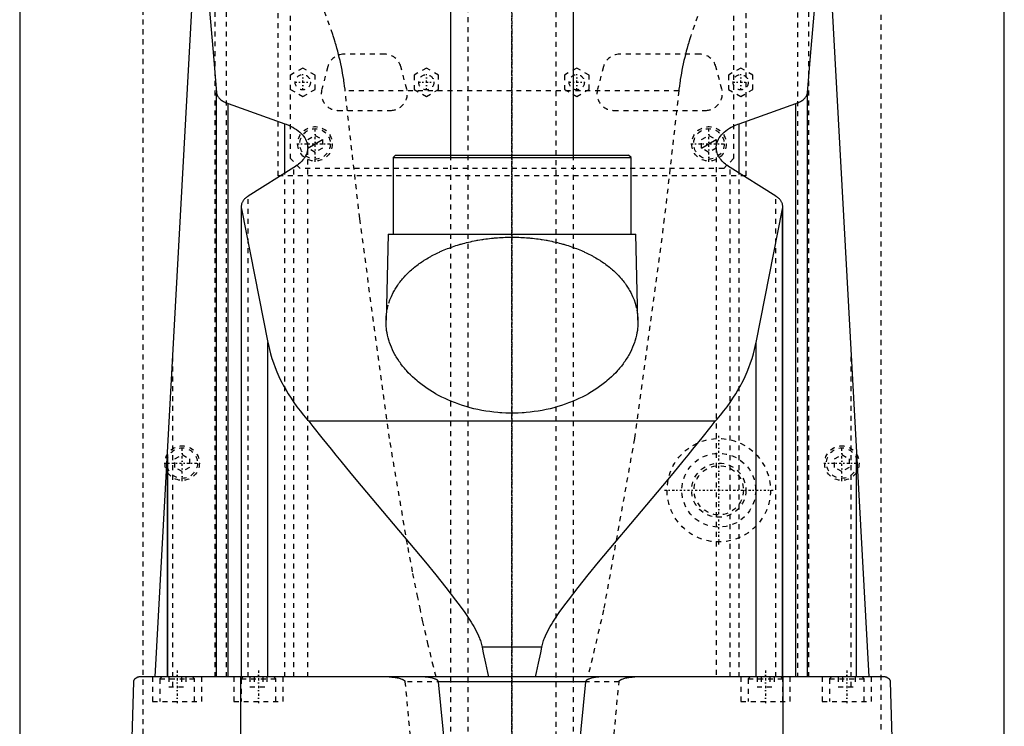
# Model space of a CAD drawing. Extents: x -120 to 120, y -82 to 389.
# Tile 4 of 9: x -100 to 100, y 107 to 250. Entities that reach past the tile are written whole.
import ezdxf

# ---------------------------------------------------------------- set-up
doc = ezdxf.new("R2010")
doc.units = 0
doc.linetypes.add('CENTER', pattern=[1.5, 0.45, -0.5, 0.05, -0.5])
doc.linetypes.add('DASHED', pattern=[2, 1, -1])
for name, color, linetype in [('AM_0', 7, 'CONTINUOUS'), ('AM_10', 7, 'CONTINUOUS'), ('AM_3', 7, 'DASHED'), ('AM_7', 7, 'CENTER')]:
    doc.layers.add(name, color=color, linetype=linetype)

msp = doc.modelspace()

# ---------------------------------------------------------------- linework, layer by layer
at = {"layer": 'AM_0', "color": 7, "linetype": 'CONTINUOUS'}
for p, q in [((-100, 363), (-100, 25)), ((100, 25), (100, 363)), ((-12.5, 345.5), (-12.5, 222.5)), ((12.5, 222.5), (12.5, 345.5)), ((-72.48, 116.6), (-61.98, 307.16)), ((61.98, 307.16), (72.48, 116.6)), ((-60, 116.6), (-60, 235.17)), ((60, 116.6), (60, 235.17)), ((-57.68, 116.6), (-57.68, 232.98)), ((-57.68, 232.98), (-46.13, 228.89)), ((46.13, 228.89), (57.68, 232.98)), ((57.68, 116.6), (57.68, 232.98)), ((-46.13, 218.85), (-46.13, 228.89)), ((46.13, 218.85), (46.13, 228.89)), ((-23.67, 222.5), (-24.17, 222)), ((-24.17, 222), (-24.17, 206.5)), ((-24.17, 222), (24.18, 222)), ((-23.67, 222.5), (23.68, 222.5)), ((24.18, 222), (23.68, 222.5)), ((24.18, 206.5), (24.18, 222)), ((-44.32, 219.97), (-53.59, 214.2)), ((53.59, 214.2), (44.32, 219.97)), ((-55, 212.05), (-55, 116.6)), ((55, 116.6), (55, 212.05)), ((-54.96, 116.6), (-54.96, 211.64)), ((-54.96, 211.64), (-49.57, 184.45)), ((49.57, 184.45), (54.96, 211.64)), ((54.96, 116.6), (54.96, 211.64)), ((-25.17, 206.5), (-25.59, 189.04)), ((-25.17, 206.5), (25.18, 206.5)), ((25.59, 189.04), (25.18, 206.5)), ((-49.57, 116.6), (-49.57, 184.45)), ((49.57, 116.6), (49.57, 184.45)), ((41.3, 168.52), (-41.3, 168.52)), ((-70, 116.6), (-70, 161.75)), ((-70, 161.67), (-70, 116.6)), ((70, 116.6), (70, 161.75)), ((70, 116.6), (70, 161.67)), ((6.05, 122.62), (-6.05, 122.62)), ((75.83, 116.6), (-75.83, 116.6)), ((-55.06, 34.5), (-55.06, 116.6)), ((55.06, 34.5), (55.06, 116.6)), ((-79, 34.5), (-76.83, 115.63)), ((14.95, 115.63), (-14.95, 115.63)), ((76.83, 115.63), (79, 34.5))]:
    msp.add_line(p, q, dxfattribs=at)
for points in [[(-63.73, 275.44, 0), (-63.09, 269.45, 0), (-61.84, 256.58, 0), (-60.6, 242.59, 0), (-60, 235.17, 0)], [(60, 235.17, 0), (60.6, 242.59, 0), (61.84, 256.58, 0), (63.09, 269.45, 0), (63.73, 275.44, 0)], [(-60, 235.17, 0), (-59.99, 235.1, 0), (-59.96, 234.97, 0), (-59.93, 234.83, 0), (-59.9, 234.76, 0), (-59.88, 234.69, 0), (-59.81, 234.55, 0), (-59.73, 234.41, 0), (-59.64, 234.27, 0), (-59.53, 234.14, 0), (-59.41, 234.01, 0), (-59.34, 233.94, 0), (-59.28, 233.88, 0), (-59.13, 233.75, 0), (-58.97, 233.63, 0), (-58.81, 233.52, 0), (-58.63, 233.41, 0), (-58.44, 233.31, 0), (-58.34, 233.26, 0), (-58.24, 233.21, 0), (-58.03, 233.12, 0), (-57.8, 233.03, 0), (-57.68, 232.98, 0)], [(57.68, 232.98, 0), (57.8, 233.03, 0), (58.03, 233.12, 0), (58.24, 233.21, 0), (58.34, 233.26, 0), (58.44, 233.31, 0), (58.63, 233.41, 0), (58.81, 233.52, 0), (58.97, 233.63, 0), (59.13, 233.75, 0), (59.28, 233.88, 0), (59.34, 233.94, 0), (59.41, 234.01, 0), (59.53, 234.14, 0), (59.64, 234.27, 0), (59.73, 234.41, 0), (59.81, 234.55, 0), (59.88, 234.69, 0), (59.9, 234.76, 0), (59.93, 234.83, 0), (59.96, 234.97, 0), (59.99, 235.1, 0), (60, 235.17, 0)], [(-46.13, 228.89, 0), (-45.89, 228.8, 0), (-45.41, 228.6, 0), (-44.96, 228.4, 0), (-44.75, 228.29, 0), (-44.54, 228.18, 0), (-44.16, 227.95, 0), (-43.79, 227.72, 0), (-43.44, 227.46, 0), (-43.12, 227.2, 0), (-42.83, 226.92, 0), (-42.69, 226.78, 0), (-42.56, 226.64, 0), (-42.32, 226.35, 0), (-42.11, 226.05, 0), (-41.94, 225.74, 0), (-41.79, 225.44, 0), (-41.67, 225.13, 0), (-41.63, 224.97, 0), (-41.59, 224.82, 0), (-41.53, 224.51, 0), (-41.5, 224.21, 0), (-41.5, 224.06, 0)], [(41.5, 224.06, 0), (41.5, 224.21, 0), (41.53, 224.51, 0), (41.59, 224.82, 0), (41.63, 224.97, 0), (41.67, 225.13, 0), (41.79, 225.44, 0), (41.94, 225.74, 0), (42.11, 226.05, 0), (42.32, 226.35, 0), (42.56, 226.64, 0), (42.69, 226.78, 0), (42.83, 226.92, 0), (43.12, 227.2, 0), (43.44, 227.46, 0), (43.79, 227.72, 0), (44.16, 227.96, 0), (44.55, 228.18, 0), (44.75, 228.29, 0), (44.96, 228.4, 0), (45.41, 228.6, 0), (45.89, 228.8, 0), (46.13, 228.89, 0)], [(-41.5, 224.06, 0), (-41.5, 223.94, 0), (-41.52, 223.7, 0), (-41.55, 223.47, 0), (-41.58, 223.34, 0), (-41.6, 223.22, 0), (-41.67, 222.98, 0), (-41.76, 222.74, 0), (-41.86, 222.5, 0), (-41.99, 222.25, 0), (-42.13, 222.01, 0), (-42.21, 221.9, 0), (-42.29, 221.78, 0), (-42.47, 221.54, 0), (-42.67, 221.31, 0), (-42.88, 221.09, 0), (-43.11, 220.87, 0), (-43.35, 220.66, 0), (-43.48, 220.55, 0), (-43.61, 220.45, 0), (-43.89, 220.25, 0), (-44.17, 220.06, 0), (-44.32, 219.97, 0)], [(44.32, 219.97, 0), (44.17, 220.06, 0), (43.88, 220.25, 0), (43.61, 220.45, 0), (43.48, 220.56, 0), (43.35, 220.66, 0), (43.1, 220.87, 0), (42.88, 221.09, 0), (42.66, 221.32, 0), (42.47, 221.55, 0), (42.29, 221.78, 0), (42.21, 221.9, 0), (42.13, 222.02, 0), (41.99, 222.26, 0), (41.86, 222.5, 0), (41.76, 222.74, 0), (41.67, 222.98, 0), (41.6, 223.22, 0), (41.58, 223.35, 0), (41.55, 223.47, 0), (41.52, 223.7, 0), (41.5, 223.94, 0), (41.5, 224.06, 0)], [(-53.59, 214.2, 0), (-53.66, 214.15, 0), (-53.81, 214.05, 0), (-53.95, 213.94, 0), (-54.01, 213.89, 0), (-54.08, 213.84, 0), (-54.2, 213.72, 0), (-54.31, 213.61, 0), (-54.42, 213.49, 0), (-54.52, 213.37, 0), (-54.61, 213.25, 0), (-54.65, 213.19, 0), (-54.69, 213.13, 0), (-54.76, 213, 0), (-54.82, 212.87, 0), (-54.87, 212.75, 0), (-54.92, 212.62, 0), (-54.95, 212.49, 0), (-54.96, 212.43, 0), (-54.97, 212.36, 0), (-54.99, 212.24, 0), (-55, 212.11, 0), (-55, 212.05, 0)], [(55, 212.05, 0), (55, 212.11, 0), (54.99, 212.24, 0), (54.97, 212.36, 0), (54.96, 212.43, 0), (54.95, 212.49, 0), (54.92, 212.62, 0), (54.87, 212.75, 0), (54.82, 212.87, 0), (54.76, 213, 0), (54.69, 213.13, 0), (54.65, 213.19, 0), (54.61, 213.25, 0), (54.52, 213.37, 0), (54.42, 213.49, 0), (54.31, 213.61, 0), (54.2, 213.72, 0), (54.08, 213.84, 0), (54.01, 213.89, 0), (53.95, 213.94, 0), (53.81, 214.05, 0), (53.66, 214.15, 0), (53.59, 214.2, 0)], [(-55, 212.05, 0), (-55, 211.98, 0), (-54.99, 211.85, 0), (-54.97, 211.71, 0), (-54.96, 211.64, 0)], [(54.96, 211.64, 0), (54.97, 211.71, 0), (54.99, 211.85, 0), (55, 211.98, 0), (55, 212.05, 0)], [(25.59, 189.04, 0), (25.59, 188.81, 0), (25.59, 188.35, 0), (25.56, 187.87, 0), (25.54, 187.64, 0), (25.52, 187.4, 0), (25.46, 186.92, 0), (25.38, 186.43, 0), (25.28, 185.95, 0), (25.16, 185.46, 0), (25.02, 184.97, 0), (24.95, 184.73, 0), (24.87, 184.49, 0), (24.69, 184, 0), (24.49, 183.51, 0), (24.28, 183.02, 0), (24.04, 182.54, 0), (23.78, 182.06, 0), (23.65, 181.82, 0), (23.51, 181.58, 0), (23.21, 181.1, 0), (22.9, 180.63, 0), (22.74, 180.4, 0), (22.57, 180.17, 0), (22.22, 179.71, 0), (21.85, 179.25, 0), (21.66, 179.03, 0), (21.46, 178.8, 0), (21.06, 178.36, 0), (20.63, 177.93, 0), (20.19, 177.51, 0), (19.74, 177.09, 0), (19.27, 176.68, 0), (19.03, 176.48, 0), (18.78, 176.28, 0), (18.28, 175.9, 0), (17.77, 175.52, 0), (17.24, 175.15, 0), (16.69, 174.79, 0), (16.12, 174.44, 0), (15.82, 174.26, 0), (15.52, 174.09, 0), (14.9, 173.75, 0), (14.26, 173.41, 0), (13.6, 173.09, 0), (12.93, 172.79, 0), (12.23, 172.49, 0), (11.87, 172.35, 0), (11.51, 172.21, 0), (10.78, 171.95, 0), (10.04, 171.7, 0), (9.28, 171.46, 0), (8.5, 171.25, 0), (7.72, 171.05, 0), (7.32, 170.96, 0), (6.93, 170.87, 0), (6.12, 170.71, 0), (5.31, 170.57, 0), (4.5, 170.45, 0), (3.68, 170.35, 0), (2.86, 170.27, 0), (2.45, 170.24, 0), (2.04, 170.21, 0), (1.22, 170.17, 0), (0.41, 170.15, 0), (0, 170.15, 0), (-0.41, 170.15, 0), (-1.22, 170.17, 0), (-2.04, 170.21, 0), (-2.45, 170.24, 0), (-2.86, 170.27, 0), (-3.68, 170.35, 0), (-4.5, 170.45, 0), (-5.31, 170.57, 0), (-6.12, 170.71, 0), (-6.93, 170.87, 0), (-7.32, 170.96, 0), (-7.72, 171.05, 0), (-8.5, 171.25, 0), (-9.28, 171.46, 0), (-10.04, 171.7, 0), (-10.78, 171.95, 0), (-11.51, 172.21, 0), (-11.87, 172.35, 0), (-12.23, 172.49, 0), (-12.93, 172.79, 0), (-13.6, 173.09, 0), (-14.26, 173.41, 0), (-14.9, 173.75, 0), (-15.52, 174.09, 0), (-15.82, 174.26, 0), (-16.12, 174.44, 0), (-16.69, 174.79, 0), (-17.24, 175.15, 0), (-17.77, 175.52, 0), (-18.28, 175.9, 0), (-18.78, 176.28, 0), (-19.03, 176.48, 0), (-19.27, 176.68, 0), (-19.74, 177.09, 0), (-20.19, 177.51, 0), (-20.63, 177.93, 0), (-21.06, 178.36, 0), (-21.46, 178.8, 0), (-21.66, 179.03, 0), (-21.85, 179.25, 0), (-22.22, 179.71, 0), (-22.57, 180.17, 0), (-22.74, 180.4, 0), (-22.9, 180.63, 0), (-23.21, 181.1, 0), (-23.51, 181.58, 0), (-23.65, 181.82, 0), (-23.78, 182.06, 0), (-24.04, 182.54, 0), (-24.28, 183.02, 0), (-24.49, 183.51, 0), (-24.69, 184, 0), (-24.87, 184.49, 0), (-24.95, 184.73, 0), (-25.02, 184.97, 0), (-25.16, 185.46, 0), (-25.28, 185.95, 0), (-25.38, 186.43, 0), (-25.46, 186.92, 0), (-25.52, 187.4, 0), (-25.54, 187.64, 0), (-25.56, 187.87, 0), (-25.59, 188.35, 0), (-25.59, 188.81, 0), (-25.59, 189.04, 0)], [(-49.57, 184.45, 0), (-49.48, 184, 0), (-49.28, 183.08, 0), (-49.04, 182.16, 0), (-48.91, 181.7, 0), (-48.77, 181.24, 0), (-48.47, 180.33, 0), (-48.13, 179.42, 0), (-47.76, 178.51, 0), (-47.36, 177.6, 0), (-46.93, 176.7, 0), (-46.7, 176.26, 0), (-46.46, 175.81, 0), (-45.97, 174.92, 0), (-45.44, 174.04, 0), (-44.89, 173.16, 0), (-44.3, 172.3, 0), (-43.68, 171.44, 0), (-43.36, 171.01, 0), (-43.04, 170.59, 0), (-42.36, 169.75, 0), (-41.66, 168.93, 0), (-41.3, 168.52, 0)], [(41.3, 168.52, 0), (41.66, 168.93, 0), (42.36, 169.75, 0), (43.04, 170.59, 0), (43.36, 171.01, 0), (43.68, 171.44, 0), (44.3, 172.3, 0), (44.89, 173.16, 0), (45.44, 174.04, 0), (45.97, 174.92, 0), (46.46, 175.81, 0), (46.7, 176.26, 0), (46.93, 176.7, 0), (47.36, 177.6, 0), (47.76, 178.51, 0), (48.13, 179.42, 0), (48.47, 180.33, 0), (48.77, 181.24, 0), (48.91, 181.7, 0), (49.04, 182.16, 0), (49.28, 183.08, 0), (49.48, 184, 0), (49.57, 184.45, 0)], [(-41.3, 168.52, 0), (-40.44, 167.42, 0), (-38.64, 165.15, 0), (-36.74, 162.81, 0), (-35.76, 161.61, 0), (-34.77, 160.4, 0), (-32.72, 157.92, 0), (-30.63, 155.41, 0), (-28.48, 152.85, 0), (-26.31, 150.27, 0), (-24.12, 147.67, 0), (-23.03, 146.37, 0), (-21.93, 145.07, 0), (-19.76, 142.48, 0), (-17.6, 139.89, 0), (-15.49, 137.32, 0), (-13.43, 134.76, 0), (-11.45, 132.21, 0), (-10.51, 130.94, 0), (-9.59, 129.67, 0), (-8.57, 128.15, 0), (-8.3, 127.72, 0), (-8.03, 127.27, 0), (-7.89, 127.05, 0), (-7.76, 126.83, 0), (-7.51, 126.37, 0), (-7.26, 125.91, 0), (-7.03, 125.44, 0), (-6.81, 124.96, 0), (-6.6, 124.47, 0), (-6.5, 124.22, 0), (-6.41, 123.97, 0), (-6.25, 123.44, 0), (-6.11, 122.9, 0), (-6.05, 122.62, 0)], [(6.05, 122.62, 0), (6.11, 122.9, 0), (6.25, 123.44, 0), (6.41, 123.97, 0), (6.5, 124.22, 0), (6.6, 124.47, 0), (6.81, 124.96, 0), (7.03, 125.44, 0), (7.26, 125.91, 0), (7.51, 126.37, 0), (7.76, 126.83, 0), (7.89, 127.05, 0), (8.03, 127.27, 0), (8.3, 127.72, 0), (8.57, 128.15, 0), (9.59, 129.67, 0), (10.51, 130.94, 0), (11.45, 132.21, 0), (13.43, 134.76, 0), (15.49, 137.32, 0), (17.6, 139.89, 0), (19.76, 142.48, 0), (21.93, 145.07, 0), (23.03, 146.37, 0), (24.12, 147.67, 0), (26.31, 150.27, 0), (28.48, 152.85, 0), (30.63, 155.41, 0), (32.72, 157.92, 0), (34.77, 160.4, 0), (35.76, 161.61, 0), (36.74, 162.81, 0), (38.64, 165.15, 0), (40.44, 167.42, 0), (41.3, 168.52, 0)], [(-6.05, 122.62, 0), (-5.83, 121.51, 0), (-5.4, 119.43, 0), (-4.97, 117.5, 0), (-4.76, 116.6, 0)], [(4.76, 116.6, 0), (4.97, 117.5, 0), (5.4, 119.43, 0), (5.83, 121.51, 0), (6.05, 122.62, 0)], [(-76.83, 115.63, 0), (-76.83, 115.63, 0), (-76.83, 115.63, 0), (-76.83, 115.63, 0), (-76.83, 115.63, 0), (-76.83, 115.63, 0), (-76.83, 115.63, 0), (-76.83, 115.63, 0), (-76.83, 115.63, 0), (-76.83, 115.64, 0), (-76.83, 115.64, 0), (-76.83, 115.64, 0), (-76.83, 115.65, 0), (-76.83, 115.65, 0), (-76.83, 115.65, 0), (-76.83, 115.66, 0), (-76.83, 115.66, 0), (-76.83, 115.66, 0), (-76.83, 115.66, 0), (-76.83, 115.66, 0), (-76.83, 115.67, 0), (-76.83, 115.67, 0), (-76.83, 115.67, 0), (-76.83, 115.68, 0), (-76.83, 115.68, 0), (-76.83, 115.68, 0), (-76.83, 115.68, 0), (-76.83, 115.68, 0), (-76.83, 115.69, 0), (-76.83, 115.69, 0), (-76.82, 115.71, 0), (-76.82, 115.72, 0), (-76.82, 115.73, 0), (-76.82, 115.74, 0), (-76.82, 115.75, 0), (-76.82, 115.75, 0), (-76.82, 115.76, 0), (-76.82, 115.76, 0), (-76.82, 115.77, 0), (-76.81, 115.8, 0), (-76.81, 115.82, 0), (-76.8, 115.83, 0), (-76.79, 115.87, 0), (-76.78, 115.9, 0), (-76.75, 115.98, 0), (-76.7, 116.09, 0), (-76.68, 116.13, 0), (-76.65, 116.17, 0), (-76.6, 116.24, 0), (-76.55, 116.3, 0), (-76.35, 116.45, 0), (-76, 116.59, 0), (-75.83, 116.6, 0)], [(-14.95, 115.63, 0), (-14.95, 115.63, 0), (-14.95, 115.63, 0), (-14.95, 115.64, 0), (-14.95, 115.64, 0), (-14.95, 115.64, 0), (-14.95, 115.65, 0), (-14.95, 115.65, 0), (-14.95, 115.66, 0), (-14.95, 115.67, 0), (-14.95, 115.67, 0), (-14.95, 115.67, 0), (-14.96, 115.68, 0), (-14.96, 115.68, 0), (-14.96, 115.69, 0), (-14.96, 115.69, 0), (-14.96, 115.7, 0), (-14.96, 115.7, 0), (-14.96, 115.71, 0), (-14.97, 115.71, 0), (-14.97, 115.71, 0), (-14.97, 115.72, 0), (-14.97, 115.72, 0), (-14.97, 115.72, 0), (-14.97, 115.73, 0), (-14.98, 115.73, 0), (-14.98, 115.74, 0), (-14.98, 115.74, 0), (-14.98, 115.74, 0), (-14.98, 115.75, 0), (-14.99, 115.75, 0), (-14.99, 115.76, 0), (-14.99, 115.76, 0), (-14.99, 115.77, 0), (-15, 115.77, 0), (-15, 115.77, 0), (-15, 115.78, 0), (-15.01, 115.79, 0), (-15.03, 115.82, 0), (-15.05, 115.84, 0), (-15.07, 115.87, 0), (-15.09, 115.88, 0), (-15.1, 115.89, 0), (-15.12, 115.91, 0), (-15.15, 115.93, 0), (-15.17, 115.95, 0), (-15.2, 115.97, 0), (-15.23, 115.99, 0), (-15.24, 116, 0), (-15.26, 116.01, 0), (-15.28, 116.03, 0), (-15.31, 116.04, 0), (-15.33, 116.05, 0), (-15.34, 116.06, 0), (-15.37, 116.08, 0), (-15.4, 116.09, 0), (-15.41, 116.1, 0), (-15.43, 116.11, 0), (-15.46, 116.12, 0), (-15.49, 116.13, 0), (-15.59, 116.18, 0), (-15.76, 116.24, 0), (-15.94, 116.3, 0), (-16.13, 116.36, 0), (-16.32, 116.4, 0), (-16.41, 116.42, 0), (-16.51, 116.44, 0), (-16.71, 116.48, 0), (-16.9, 116.51, 0), (-17.1, 116.54, 0), (-17.29, 116.56, 0), (-17.49, 116.57, 0), (-17.58, 116.58, 0), (-17.68, 116.59, 0), (-17.87, 116.6, 0), (-18.05, 116.6, 0), (-18.15, 116.6, 0)], [(18.15, 116.6, 0), (18.05, 116.6, 0), (17.87, 116.6, 0), (17.68, 116.59, 0), (17.58, 116.58, 0), (17.49, 116.57, 0), (17.29, 116.56, 0), (17.1, 116.54, 0), (16.9, 116.51, 0), (16.71, 116.48, 0), (16.51, 116.44, 0), (16.41, 116.42, 0), (16.32, 116.4, 0), (16.13, 116.36, 0), (15.94, 116.3, 0), (15.76, 116.24, 0), (15.59, 116.18, 0), (15.49, 116.13, 0), (15.46, 116.12, 0), (15.43, 116.11, 0), (15.41, 116.1, 0), (15.4, 116.09, 0), (15.37, 116.08, 0), (15.34, 116.06, 0), (15.33, 116.05, 0), (15.31, 116.04, 0), (15.28, 116.03, 0), (15.26, 116.01, 0), (15.24, 116, 0), (15.23, 115.99, 0), (15.2, 115.97, 0), (15.17, 115.95, 0), (15.15, 115.93, 0), (15.12, 115.91, 0), (15.1, 115.89, 0), (15.09, 115.88, 0), (15.07, 115.87, 0), (15.05, 115.84, 0), (15.03, 115.82, 0), (15.01, 115.79, 0), (15, 115.78, 0), (15, 115.77, 0), (15, 115.77, 0), (14.99, 115.77, 0), (14.99, 115.76, 0), (14.99, 115.76, 0), (14.99, 115.75, 0), (14.98, 115.75, 0), (14.98, 115.74, 0), (14.98, 115.74, 0), (14.98, 115.74, 0), (14.98, 115.73, 0), (14.97, 115.73, 0), (14.97, 115.72, 0), (14.97, 115.72, 0), (14.97, 115.72, 0), (14.97, 115.71, 0), (14.97, 115.71, 0), (14.96, 115.71, 0), (14.96, 115.7, 0), (14.96, 115.7, 0), (14.96, 115.69, 0), (14.96, 115.69, 0), (14.96, 115.68, 0), (14.96, 115.68, 0), (14.95, 115.67, 0), (14.95, 115.67, 0), (14.95, 115.67, 0), (14.95, 115.66, 0), (14.95, 115.65, 0), (14.95, 115.65, 0), (14.95, 115.64, 0), (14.95, 115.64, 0), (14.95, 115.64, 0), (14.95, 115.63, 0), (14.95, 115.63, 0), (14.95, 115.63, 0)], [(75.83, 116.6, 0), (76, 116.59, 0), (76.35, 116.45, 0), (76.55, 116.3, 0), (76.6, 116.24, 0), (76.65, 116.17, 0), (76.68, 116.13, 0), (76.7, 116.09, 0), (76.75, 115.98, 0), (76.78, 115.9, 0), (76.79, 115.87, 0), (76.8, 115.83, 0), (76.81, 115.82, 0), (76.81, 115.8, 0), (76.82, 115.77, 0), (76.82, 115.76, 0), (76.82, 115.76, 0), (76.82, 115.75, 0), (76.82, 115.75, 0), (76.82, 115.74, 0), (76.82, 115.73, 0), (76.82, 115.72, 0), (76.82, 115.71, 0), (76.83, 115.69, 0), (76.83, 115.69, 0), (76.83, 115.68, 0), (76.83, 115.68, 0), (76.83, 115.68, 0), (76.83, 115.68, 0), (76.83, 115.68, 0), (76.83, 115.67, 0), (76.83, 115.67, 0), (76.83, 115.67, 0), (76.83, 115.66, 0), (76.83, 115.66, 0), (76.83, 115.66, 0), (76.83, 115.66, 0), (76.83, 115.66, 0), (76.83, 115.65, 0), (76.83, 115.65, 0), (76.83, 115.65, 0), (76.83, 115.64, 0), (76.83, 115.64, 0), (76.83, 115.64, 0), (76.83, 115.63, 0), (76.83, 115.63, 0), (76.83, 115.63, 0), (76.83, 115.63, 0), (76.83, 115.63, 0), (76.83, 115.63, 0), (76.83, 115.63, 0), (76.83, 115.63, 0), (76.83, 115.63, 0)], [(-12.5, 90.94, 0), (-14.95, 115.63, 0)], [(14.95, 115.63, 0), (12.5, 90.94, 0)]]:
    msp.add_polyline3d(points, dxfattribs=at)
at = {"layer": 'AM_10', "color": 7, "linetype": 'CONTINUOUS'}
for p, q in [((-41.5, 223.93), (-38.5, 225.67)), ((38.5, 223.93), (41.5, 225.67))]:
    msp.add_line(p, q, dxfattribs=at)
at = {"layer": 'AM_3', "color": 6, "linetype": 'DASHED'}
for p, q in [((-75, 380), (-75, 68)), ((75, 68), (75, 380)), ((-74.95, 69.05), (-74.95, 374.95)), ((74.95, 374.95), (74.95, 69.05)), ((-9, 360.5), (-9, -59.5)), ((9, -59.5), (9, 360.5)), ((-58, 116.6), (-58, 315.44)), ((58, 315.44), (58, 116.6)), ((-60.27, 116.6), (-60.27, 312.71)), ((60.27, 116.6), (60.27, 312.71)), ((-47.5, 218.3), (-47.5, 311.3)), ((47.5, 311.3), (47.5, 218.3)), ((45, 308.8), (45, 221.8)), ((-45, 221.8), (-45, 307.8)), ((-25.87, 243), (-34.13, 243)), ((38.13, 243), (21.87, 243)), ((-42.5, 240.19), (-45, 238.74)), ((-40, 238.74), (-42.5, 240.19)), ((-37.42, 240.47), (-38.63, 235.87)), ((-21.37, 235.87), (-22.58, 240.47)), ((-17.4, 240.19), (-19.9, 238.74)), ((-14.9, 238.74), (-17.4, 240.19)), ((13.15, 240.19), (10.65, 238.74)), ((15.65, 238.74), (13.15, 240.19)), ((18.58, 240.47), (17.37, 235.87)), ((42.63, 235.87), (41.42, 240.47)), ((46.45, 240.19), (43.95, 238.74)), ((48.95, 238.74), (46.45, 240.19)), ((-40, 235.86), (-40, 238.74)), ((-19.9, 238.74), (-19.9, 235.86)), ((-14.9, 235.86), (-14.9, 238.74)), ((10.65, 238.74), (10.65, 235.86)), ((15.65, 235.86), (15.65, 238.74)), ((43.95, 238.74), (43.95, 235.86)), ((48.95, 235.86), (48.95, 238.74)), ((-45, 235.86), (-42.5, 234.41)), ((-42.5, 234.41), (-40, 235.86)), ((33.89, 235.56), (-33.89, 235.56)), ((-19.9, 235.86), (-17.4, 234.41)), ((-17.4, 234.41), (-14.9, 235.86)), ((10.65, 235.86), (13.15, 234.41)), ((13.15, 234.41), (15.65, 235.86)), ((43.95, 235.86), (46.45, 234.41)), ((46.45, 234.41), (48.95, 235.86)), ((-35.34, 231.6), (-24.66, 231.6)), ((20.66, 231.6), (39.34, 231.6)), ((-41.5, 225.67), (-40, 226.53)), ((-40, 226.53), (-38.5, 225.67)), ((38.5, 225.67), (40, 226.53)), ((40, 226.53), (41.5, 225.67)), ((-41.5, 224.06), (-41.5, 225.67)), ((-41.5, 116.6), (-41.5, 224.06)), ((-38.5, 225.67), (-38.5, 223.93)), ((38.5, 223.93), (38.5, 225.67)), ((41.5, 225.67), (41.5, 224.06)), ((41.5, 224.06), (41.5, 116.6)), ((-40, 223.07), (-41.5, 223.93)), ((-38.5, 223.93), (-40, 223.07)), ((-12.5, 222.5), (-12.5, -12.5)), ((12.5, -12.5), (12.5, 222.5)), ((40, 223.07), (38.5, 223.93)), ((41.5, 223.93), (40, 223.07)), ((-43, 219.8), (-45, 221.8)), ((45, 221.8), (43, 219.8)), ((47.5, 218.3), (-47.5, 218.3)), ((-46.13, 116.6), (-46.13, 218.85)), ((-44.32, 116.6), (-44.32, 219.97)), ((43, 219.8), (-43, 219.8)), ((44.32, 116.6), (44.32, 219.97)), ((46.13, 116.6), (46.13, 218.85)), ((-53.59, 116.6), (-53.59, 214.2)), ((53.59, 116.6), (53.59, 214.2)), ((-68.87, 114.6), (-68.87, 182.23)), ((68.87, 114.6), (68.87, 182.23)), ((-70, 116.6), (-70, 161.71)), ((-70, 161.67), (-70, 161.71)), ((-68.5, 160.87), (-67, 161.73)), ((-68.5, 159.13), (-68.5, 160.87)), ((-67, 161.73), (-65.5, 160.87)), ((-65.5, 160.87), (-65.5, 159.13)), ((65.5, 160.87), (67, 161.73)), ((65.5, 159.13), (65.5, 160.87)), ((67, 161.73), (68.5, 160.87)), ((68.5, 160.87), (68.5, 159.13)), ((70, 116.6), (70, 161.71)), ((-67, 158.27), (-68.5, 159.13)), ((-65.5, 159.13), (-67, 158.27)), ((67, 158.27), (65.5, 159.13)), ((68.5, 159.13), (67, 158.27)), ((-73, 116.6), (-73, 111.6)), ((-71.1, 116.6), (-71.5, 116.2)), ((-71.5, 116.2), (-71.5, 111.6)), ((-71.5, 116.2), (-64.5, 116.2)), ((-69.73, 116.6), (-69.73, 114.6)), ((-67.13, 116.6), (-67.13, 114.6)), ((-66.27, 116.6), (-66.27, 114.6)), ((-64.5, 116.2), (-64.9, 116.6)), ((-64.5, 111.6), (-64.5, 116.2)), ((-63, 111.6), (-63, 116.6)), ((-56.5, 116.6), (-56.5, 111.6)), ((-54.6, 116.6), (-55, 116.2)), ((-55, 116.2), (-55, 111.6)), ((-55, 116.2), (-48, 116.2)), ((-53.23, 116.6), (-53.23, 114.6)), ((-52.37, 116.6), (-52.37, 114.6)), ((-50.63, 116.6), (-50.63, 114.6)), ((-49.77, 116.6), (-49.77, 114.6)), ((-48, 116.2), (-48.4, 116.6)), ((-48, 111.6), (-48, 116.2)), ((-46.5, 111.6), (-46.5, 116.6)), ((46.5, 116.6), (46.5, 111.6)), ((48.4, 116.6), (48, 116.2)), ((48, 116.2), (48, 111.6)), ((48, 116.2), (55, 116.2)), ((49.77, 116.6), (49.77, 114.6)), ((50.63, 116.6), (50.63, 114.6)), ((52.37, 116.6), (52.37, 114.6)), ((53.23, 116.6), (53.23, 114.6)), ((55, 116.2), (54.6, 116.6)), ((55, 111.6), (55, 116.2)), ((56.5, 111.6), (56.5, 116.6)), ((63, 116.6), (63, 111.6)), ((64.9, 116.6), (64.5, 116.2)), ((64.5, 116.2), (64.5, 111.6)), ((64.5, 116.2), (71.5, 116.2)), ((66.27, 116.6), (66.27, 114.6)), ((67.13, 116.6), (67.13, 114.6)), ((69.73, 116.6), (69.73, 114.6)), ((71.5, 116.2), (71.1, 116.6)), ((71.5, 111.6), (71.5, 116.2)), ((73, 111.6), (73, 116.6)), ((-69.73, 114.6), (-66.27, 114.6)), ((-53.23, 114.6), (-49.77, 114.6)), ((21.74, 115.63), (-21.74, 115.63)), ((49.77, 114.6), (53.23, 114.6)), ((66.27, 114.6), (69.73, 114.6)), ((-73, 111.6), (-63, 111.6)), ((-56.5, 111.6), (-46.5, 111.6)), ((46.5, 111.6), (56.5, 111.6)), ((63, 111.6), (73, 111.6))]:
    msp.add_line(p, q, dxfattribs=at)
for points in [[(-33.89, 235.56, 0), (-33.92, 235.89, 0), (-34, 236.54, 0), (-34.09, 237.19, 0), (-34.14, 237.52, 0), (-34.19, 237.84, 0), (-34.29, 238.49, 0), (-34.4, 239.13, 0), (-34.52, 239.78, 0), (-34.65, 240.42, 0), (-34.79, 241.06, 0), (-34.86, 241.37, 0), (-34.93, 241.69, 0), (-35.08, 242.33, 0), (-35.23, 242.96, 0), (-35.4, 243.59, 0), (-35.57, 244.21, 0), (-35.74, 244.84, 0), (-35.83, 245.15, 0), (-35.93, 245.46, 0), (-36.12, 246.09, 0), (-36.31, 246.71, 0), (-36.41, 247.01, 0), (-37.04, 248.86, 0), (-38.42, 252.5, 0)], [(38.42, 252.5, 0), (37.04, 248.86, 0), (36.41, 247.01, 0), (36.31, 246.71, 0), (36.12, 246.09, 0), (35.93, 245.46, 0), (35.83, 245.15, 0), (35.74, 244.84, 0), (35.57, 244.21, 0), (35.4, 243.59, 0), (35.23, 242.96, 0), (35.08, 242.33, 0), (34.93, 241.69, 0), (34.86, 241.37, 0), (34.79, 241.06, 0), (34.65, 240.42, 0), (34.52, 239.78, 0), (34.4, 239.13, 0), (34.29, 238.49, 0), (34.19, 237.84, 0), (34.14, 237.52, 0), (34.09, 237.19, 0), (34, 236.54, 0), (33.92, 235.89, 0), (33.89, 235.56, 0)], [(-15.41, 116.6, 0), (-15.95, 118.69, 0), (-17.01, 123.08, 0), (-18.08, 127.76, 0), (-18.61, 130.2, 0), (-19.13, 132.71, 0), (-20.19, 137.95, 0), (-21.24, 143.47, 0), (-24.88, 164.98, 0), (-30.94, 209.64, 0), (-33.89, 235.56, 0)], [(33.89, 235.56, 0), (30.94, 209.64, 0), (24.88, 164.98, 0), (18.61, 130.2, 0), (15.41, 116.6, 0)], [(-25.59, 189.04, 0), (-25.56, 189.72, 0), (-25.37, 191.08, 0), (-25.03, 192.45, 0), (-24.79, 193.14, 0), (-24.51, 193.82, 0), (-24.13, 194.61, 0), (-24.01, 194.83, 0), (-23.89, 195.05, 0), (-23.83, 195.16, 0), (-23.76, 195.28, 0), (-23.63, 195.5, 0), (-23.49, 195.72, 0), (-23.35, 195.93, 0), (-23.2, 196.15, 0), (-23.05, 196.37, 0), (-22.97, 196.47, 0), (-22.89, 196.58, 0), (-22.73, 196.79, 0), (-22.56, 197.01, 0), (-22.39, 197.22, 0), (-22.22, 197.42, 0), (-22.04, 197.63, 0), (-21.95, 197.73, 0), (-21.85, 197.84, 0), (-21.67, 198.04, 0), (-21.47, 198.24, 0), (-21.28, 198.44, 0), (-21.07, 198.64, 0), (-20.87, 198.83, 0), (-20.76, 198.93, 0), (-20.66, 199.03, 0), (-20.44, 199.22, 0), (-20.23, 199.41, 0), (-20, 199.59, 0), (-19.78, 199.78, 0), (-19.55, 199.96, 0), (-19.43, 200.05, 0), (-19.31, 200.14, 0), (-19.08, 200.32, 0), (-18.83, 200.49, 0), (-18.71, 200.58, 0), (-18.59, 200.67, 0), (-18.34, 200.84, 0), (-18.09, 201, 0), (-17.96, 201.09, 0), (-17.83, 201.17, 0), (-17.58, 201.33, 0), (-17.32, 201.49, 0), (-17.05, 201.65, 0), (-16.78, 201.8, 0), (-16.5, 201.96, 0), (-16.36, 202.04, 0), (-16.22, 202.11, 0), (-15.94, 202.26, 0), (-15.64, 202.41, 0), (-15.35, 202.56, 0), (-15.04, 202.71, 0), (-14.73, 202.85, 0), (-14.58, 202.92, 0), (-14.42, 202.99, 0), (-14.1, 203.13, 0), (-13.78, 203.27, 0), (-13.45, 203.4, 0), (-13.12, 203.53, 0), (-12.78, 203.66, 0), (-12.61, 203.72, 0), (-12.44, 203.78, 0), (-12.1, 203.91, 0), (-11.75, 204.02, 0), (-11.4, 204.14, 0), (-11.04, 204.25, 0), (-10.68, 204.36, 0), (-10.5, 204.41, 0), (-10.32, 204.47, 0), (-9.95, 204.57, 0), (-9.58, 204.67, 0), (-9.21, 204.76, 0), (-8.83, 204.85, 0), (-8.45, 204.94, 0), (-8.26, 204.98, 0), (-8.07, 205.03, 0), (-7.68, 205.11, 0), (-7.3, 205.18, 0), (-7.1, 205.22, 0), (-6.91, 205.25, 0), (-6.52, 205.32, 0), (-6.13, 205.39, 0), (-5.93, 205.42, 0), (-5.74, 205.45, 0), (-5.34, 205.5, 0), (-4.95, 205.55, 0), (-4.55, 205.6, 0), (-4.15, 205.65, 0), (-3.76, 205.69, 0), (-3.56, 205.7, 0), (-3.36, 205.72, 0), (-2.96, 205.75, 0), (-2.56, 205.78, 0), (-2.17, 205.81, 0), (-1.77, 205.82, 0), (-1.37, 205.84, 0), (-1.18, 205.85, 0), (-0.98, 205.85, 0), (-0.59, 205.86, 0), (-0.2, 205.86, 0), (0, 205.86, 0)], [(0, 205.86, 0), (0.2, 205.86, 0), (0.59, 205.86, 0), (0.98, 205.85, 0), (1.18, 205.85, 0), (1.37, 205.84, 0), (1.77, 205.82, 0), (2.17, 205.81, 0), (2.56, 205.78, 0), (2.96, 205.75, 0), (3.36, 205.72, 0), (3.56, 205.7, 0), (3.76, 205.69, 0), (4.15, 205.65, 0), (4.55, 205.6, 0), (4.95, 205.55, 0), (5.34, 205.5, 0), (5.74, 205.45, 0), (5.93, 205.42, 0), (6.13, 205.39, 0), (6.52, 205.32, 0), (6.91, 205.25, 0), (7.1, 205.22, 0), (7.3, 205.18, 0), (7.68, 205.11, 0), (8.07, 205.03, 0), (8.26, 204.98, 0), (8.45, 204.94, 0), (8.83, 204.85, 0), (9.21, 204.76, 0), (9.58, 204.67, 0), (9.95, 204.57, 0), (10.32, 204.47, 0), (10.5, 204.41, 0), (10.68, 204.36, 0), (11.04, 204.25, 0), (11.4, 204.14, 0), (11.75, 204.02, 0), (12.1, 203.91, 0), (12.44, 203.78, 0), (12.61, 203.72, 0), (12.78, 203.66, 0), (13.12, 203.53, 0), (13.45, 203.4, 0), (13.78, 203.27, 0), (14.1, 203.13, 0), (14.42, 202.99, 0), (14.58, 202.92, 0), (14.73, 202.85, 0), (15.04, 202.71, 0), (15.35, 202.56, 0), (15.64, 202.41, 0), (15.94, 202.26, 0), (16.22, 202.11, 0), (16.36, 202.04, 0), (16.5, 201.96, 0), (16.78, 201.8, 0), (17.05, 201.65, 0), (17.32, 201.49, 0), (17.58, 201.33, 0), (17.83, 201.17, 0), (17.96, 201.09, 0), (18.09, 201, 0), (18.34, 200.84, 0), (18.59, 200.67, 0), (18.71, 200.58, 0), (18.83, 200.49, 0), (19.08, 200.32, 0), (19.31, 200.14, 0), (19.43, 200.05, 0), (19.55, 199.96, 0), (19.78, 199.78, 0), (20, 199.59, 0), (20.23, 199.41, 0), (20.44, 199.22, 0), (20.66, 199.03, 0), (20.76, 198.93, 0), (20.87, 198.83, 0), (21.07, 198.64, 0), (21.28, 198.44, 0), (21.47, 198.24, 0), (21.67, 198.04, 0), (21.85, 197.84, 0), (21.95, 197.73, 0), (22.04, 197.63, 0), (22.22, 197.42, 0), (22.39, 197.22, 0), (22.56, 197.01, 0), (22.73, 196.79, 0), (22.89, 196.58, 0), (22.97, 196.47, 0), (23.05, 196.37, 0), (23.2, 196.15, 0), (23.35, 195.93, 0), (23.49, 195.72, 0), (23.63, 195.5, 0), (23.76, 195.28, 0), (23.83, 195.16, 0), (23.89, 195.05, 0), (24.01, 194.83, 0), (24.13, 194.61, 0), (24.51, 193.82, 0), (24.79, 193.14, 0), (25.03, 192.45, 0), (25.37, 191.08, 0), (25.56, 189.72, 0), (25.59, 189.04, 0)], [(-24.97, 116.6, 0), (-24.88, 116.6, 0), (-24.69, 116.6, 0), (-24.5, 116.59, 0), (-24.4, 116.58, 0), (-24.3, 116.58, 0), (-24.11, 116.56, 0), (-23.91, 116.54, 0), (-23.71, 116.51, 0), (-23.51, 116.48, 0), (-23.32, 116.45, 0), (-23.22, 116.43, 0), (-23.12, 116.41, 0), (-22.93, 116.36, 0), (-22.74, 116.31, 0), (-22.56, 116.25, 0), (-22.38, 116.18, 0), (-22.28, 116.14, 0), (-22.26, 116.13, 0), (-22.23, 116.11, 0), (-22.21, 116.1, 0), (-22.2, 116.1, 0), (-22.17, 116.08, 0), (-22.14, 116.07, 0), (-22.12, 116.06, 0), (-22.11, 116.05, 0), (-22.08, 116.03, 0), (-22.05, 116.01, 0), (-22.04, 116.01, 0), (-22.02, 116, 0), (-22, 115.98, 0), (-21.97, 115.96, 0), (-21.94, 115.94, 0), (-21.92, 115.92, 0), (-21.89, 115.89, 0), (-21.88, 115.88, 0), (-21.87, 115.87, 0), (-21.85, 115.85, 0), (-21.83, 115.82, 0), (-21.81, 115.8, 0), (-21.8, 115.78, 0), (-21.79, 115.78, 0), (-21.79, 115.77, 0), (-21.79, 115.77, 0), (-21.79, 115.77, 0), (-21.78, 115.76, 0), (-21.78, 115.76, 0), (-21.78, 115.75, 0), (-21.78, 115.75, 0), (-21.77, 115.74, 0), (-21.77, 115.74, 0), (-21.77, 115.74, 0), (-21.77, 115.73, 0), (-21.77, 115.73, 0), (-21.77, 115.72, 0), (-21.76, 115.72, 0), (-21.76, 115.71, 0), (-21.76, 115.71, 0), (-21.76, 115.71, 0), (-21.76, 115.7, 0), (-21.76, 115.7, 0), (-21.75, 115.69, 0), (-21.75, 115.69, 0), (-21.75, 115.68, 0), (-21.75, 115.68, 0), (-21.75, 115.67, 0), (-21.75, 115.67, 0), (-21.75, 115.67, 0), (-21.75, 115.66, 0), (-21.74, 115.66, 0), (-21.74, 115.65, 0), (-21.74, 115.64, 0), (-21.74, 115.64, 0), (-21.74, 115.64, 0), (-21.74, 115.63, 0), (-21.74, 115.63, 0), (-21.74, 115.63, 0)], [(21.74, 115.63, 0), (21.74, 115.63, 0), (21.74, 115.63, 0), (21.74, 115.64, 0), (21.74, 115.64, 0), (21.74, 115.64, 0), (21.74, 115.65, 0), (21.74, 115.66, 0), (21.75, 115.66, 0), (21.75, 115.67, 0), (21.75, 115.67, 0), (21.75, 115.67, 0), (21.75, 115.68, 0), (21.75, 115.68, 0), (21.75, 115.69, 0), (21.75, 115.69, 0), (21.76, 115.7, 0), (21.76, 115.7, 0), (21.76, 115.71, 0), (21.76, 115.71, 0), (21.76, 115.71, 0), (21.76, 115.72, 0), (21.77, 115.72, 0), (21.77, 115.73, 0), (21.77, 115.73, 0), (21.77, 115.74, 0), (21.77, 115.74, 0), (21.77, 115.74, 0), (21.78, 115.75, 0), (21.78, 115.75, 0), (21.78, 115.76, 0), (21.78, 115.76, 0), (21.79, 115.77, 0), (21.79, 115.77, 0), (21.79, 115.77, 0), (21.79, 115.78, 0), (21.8, 115.78, 0), (21.81, 115.8, 0), (21.83, 115.82, 0), (21.85, 115.85, 0), (21.87, 115.87, 0), (21.88, 115.88, 0), (21.89, 115.89, 0), (21.92, 115.92, 0), (21.94, 115.94, 0), (21.97, 115.96, 0), (22, 115.98, 0), (22.02, 116, 0), (22.04, 116.01, 0), (22.05, 116.01, 0), (22.08, 116.03, 0), (22.11, 116.05, 0), (22.12, 116.06, 0), (22.14, 116.07, 0), (22.17, 116.08, 0), (22.2, 116.1, 0), (22.21, 116.1, 0), (22.23, 116.11, 0), (22.26, 116.13, 0), (22.28, 116.14, 0), (22.38, 116.18, 0), (22.56, 116.25, 0), (22.74, 116.31, 0), (22.93, 116.36, 0), (23.12, 116.41, 0), (23.22, 116.43, 0), (23.32, 116.45, 0), (23.51, 116.48, 0), (23.71, 116.51, 0), (23.91, 116.54, 0), (24.11, 116.56, 0), (24.3, 116.58, 0), (24.4, 116.58, 0), (24.5, 116.59, 0), (24.69, 116.6, 0), (24.88, 116.6, 0), (24.97, 116.6, 0)], [(-21.74, 115.63, 0), (-20.18, 98.98, 0), (-17.03, 69.41, 0), (-13.86, 44.87, 0), (-12.26, 34.5, 0)], [(12.26, 34.5, 0), (13.86, 44.87, 0), (17.03, 69.41, 0), (20.18, 98.98, 0), (21.74, 115.63, 0)]]:
    msp.add_polyline3d(points, dxfattribs=at)
for centre, radius in [((-42.5, 237.3), 1.55), ((-17.4, 237.3), 1.55), ((13.15, 237.3), 1.55), ((46.45, 237.3), 1.55), ((-40, 224.8), 3.5), ((40, 224.8), 3.5), ((-40, 224.8), 3.1), ((40, 224.8), 3.1), ((42, 154.5), 10.5), ((-67, 160), 3.5), ((-67, 160), 3.1), ((42, 154.5), 7.5), ((67, 160), 3.5), ((67, 160), 3.1), ((42, 154.5), 5.5), ((42, 154.5), 5)]:
    msp.add_circle(centre, radius, dxfattribs=at)
for centre, start, end in [((-34.13, 239.6), 90, 165.2564), ((-25.87, 239.6), 14.7436, 90), ((21.87, 239.6), 90, 165.2564), ((38.13, 239.6), 14.7436, 90), ((-35.34, 235), 165.2564, 270), ((-24.66, 235), 270, 14.7436), ((20.66, 235), 165.2564, 270), ((39.34, 235), 270, 14.7436)]:
    msp.add_arc(centre, 3.4, start, end, dxfattribs=at)
at = {"layer": 'AM_7', "color": 4, "linetype": 'CENTER'}
for p, q in [((0, -18.4), (0, 386.4)), ((0, 381.5), (0, -80.5)), ((0, 247.5), (0, -82.5)), ((-42.5, 235.67), (-42.5, 238.93)), ((-17.4, 235.67), (-17.4, 238.93)), ((13.15, 235.67), (13.15, 238.93)), ((46.45, 235.67), (46.45, 238.93)), ((-44.13, 237.3), (-40.87, 237.3)), ((-19.03, 237.3), (-15.77, 237.3)), ((11.52, 237.3), (14.78, 237.3)), ((44.82, 237.3), (48.08, 237.3)), ((-40, 221.12), (-40, 228.48)), ((40, 221.12), (40, 228.48)), ((-43.68, 224.8), (-36.33, 224.8)), ((36.32, 224.8), (43.68, 224.8)), ((42, 143.47), (42, 165.53)), ((-67, 156.32), (-67, 163.68)), ((67, 156.32), (67, 163.68)), ((-70.67, 160), (-63.32, 160)), ((63.33, 160), (70.68, 160)), ((30.98, 154.5), (53.03, 154.5)), ((-68, 117.9), (-68, 111.3)), ((-51.5, 117.9), (-51.5, 111.3)), ((51.5, 117.9), (51.5, 111.3)), ((68, 117.9), (68, 111.3))]:
    msp.add_line(p, q, dxfattribs=at)

doc.saveas('drawing.dxf')
